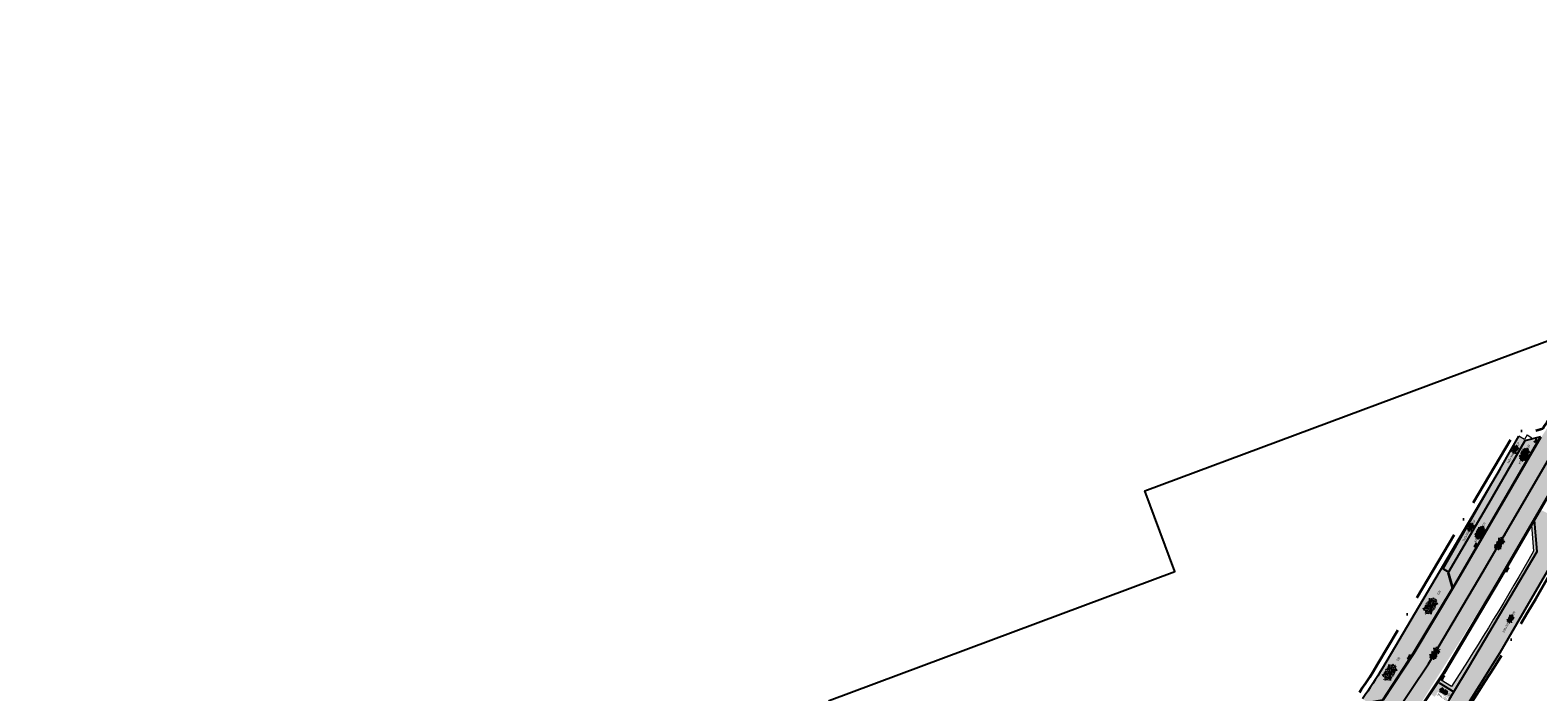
# Model space of a CAD drawing. Header units: metres. Extents: x 132493 to 135358, y 502695 to 503216.
# Tile 21 of 37: x 132514 to 132761, y 502873 to 502981. Entities that reach past the tile are written whole.
import ezdxf
from ezdxf.enums import TextEntityAlignment as Align

# ---------------------------------------------------------------- set-up
doc = ezdxf.new("R2010")
doc.units = ezdxf.units.M
doc.linetypes.add('XX-PROJECTGRENS', pattern=[18, 12, -3, 0, -3])
doc.layers.get('Defpoints').update_dxf_attribs({"color": 3})
doc.layers.add('ARC- frezen asfalt zwart', color=174, linetype='Continuous', lineweight=35, plot=False)
doc.layers.add('ARC- groen', color=92, linetype='Continuous', lineweight=35, plot=False)
for name, color, linetype, plot in [('ARC-opbreken bss kf ev grijs', 30, 'Continuous', False), ('ARC-opbreken btt 300x300 hv', 7, 'Continuous', False), ('ARC-opbreken karteltegels 300x300', 9, 'Continuous', False)]:
    doc.layers.add(name, color=color, linetype=linetype, plot=plot)
for name, color, linetype, lineweight in [('B-WE-VH-KANTVERHARDING-G', 2, 'Continuous', 25), ('N-WE-KG-GRENS_WERKGRENS-G', 5, 'XX-PROJECTGRENS', 35), ('N-WE-VH-KANTVERHARDING-G', 2, 'Continuous', 18), ('V-WE-GR-GRAS-S', 3, 'Continuous', 25), ('V-WE-RI-KOLK-S', 7, 'Continuous', 25), ('V-WE-VH-GOOT_TEGEL-G', 170, 'Continuous', 18), ('V-WE-VH-KANTOPSLUITING_OPSLUITBAND_60X150-G', 32, 'VH-OPSLUITBAND_60X150-V', 25), ('V-WE-VH-KANTOPSLUITING_TROTTOIRBAND_130 150-G', 210, 'VH-TROTTOIRBAND_130-150-V', 25), ('V-WE-VH-VERHARDING_ASFALT-S', 2, 'Continuous', 25), ('V-WE-VH-VERHARDING_BETONSTRAATSTEEN_ELLEBOOG-S', 2, 'Continuous', 25), ('V-WE-VH-VERHARDING_TEGEL_HALFST-S', 2, 'Continuous', 25)]:
    doc.layers.add(name, color=color, linetype=linetype, lineweight=lineweight)
doc.styles.add('NLCS-ISO', font='NLCS-ISO.ttf')
doc.linetypes.add('VH-OPSLUITBAND_60X150-V', pattern='A,4,-2,2,-2,2,[24,NLCS.SHX,S=1,R=0,X=0,Y=0],2,-2,2,-2', length=20)
doc.linetypes.add('VH-TROTTOIRBAND_130-150-V', pattern='A,2.5,[24,NLCS.SHX,S=1,R=0,X=0,Y=0],2.5,-2,2,-2,2,-2', length=15)

# ---------------------------------------------------------------- blocks, each defined once
blk = doc.blocks.new('V-SRI-KOLK_TROTTOIR-SO')
blk.add_hatch(color=256).paths.add_polyline_path([(1.125, 0.75), (-1.125, 0.75), (-1.125, -0.75)])
at = {"ltscale": 0.1}
for p, q in [((-1.875, 1.25), (1.875, -1.25)), ((1.875, 1.25), (-1.875, -1.25))]:
    blk.add_line(p, q, dxfattribs=at)
blk.add_line((-1.125, -0.75), (1.125, 0.75))
at = {"flags": 128}
blk.add_lwpolyline([(-1.125, -0.75), (1.125, -0.75), (1.125, 0.75), (-1.125, 0.75)], close=True, dxfattribs=at)
blk = doc.blocks.new('V-SVH-ASFALT_FREESVAK-SO')
at = {"ltscale": 0.1}
for q in [(-3.8, 2.7), (-3.8, -2.7), (3.7, 2.7), (3.7, -2.7)]:
    blk.add_line((0, 0), q, dxfattribs=at)
at = {"flags": 128}
for points in [[(-3.1, 2.5), (-3.1, 1.6), (-4.7, 1.6), (-4.7, 0), (-5.7, 0)], [(0, 3), (0, 1.6), (-1.6, 1.6), (-1.6, 0), (-3.1, 0), (-3.1, -1.6), (-4.7, -1.6), (-4.7, -1.6), (-4.7, -1.7)], [(3.1, 2.5), (3.1, 1.6), (1.6, 1.6), (1.6, 0), (0, 0), (0, -1.6), (-1.6, -1.6), (-1.6, -2.9)], [(4.8, 1.6), (4.7, 1.6), (4.7, 0), (3.1, 0), (3.1, -1.6), (1.6, -1.6), (1.6, -2.9)], [(4.8, -1.6), (4.7, -1.6), (4.7, -1.7)]]:
    blk.add_lwpolyline(points, dxfattribs=at)
at = {"style": 'NLCS-ISO'}
blk.add_attdef('KLEUR', text='', height=1.8, dxfattribs=at).set_placement((7.3, 0), align=Align.MIDDLE_LEFT)
blk = doc.blocks.new('V-SVH-TEGEL_300X300_DIK_HALFST_KL-SO')
at = {"transparency": 33554636}
h = blk.add_hatch(color=21, dxfattribs=at)
h.dxf.hatch_style = 1
h.paths.add_polyline_path([(0, 0.8), (-1.5, 0.8), (-1.5, -0.8), (0, -0.8)])
h.paths.add_polyline_path([(1.5, 1.5), (0, 1.5), (0, 0), (1.5, 0)])
h.paths.add_polyline_path([(1.5, 0), (0, 0), (0, -0.8), (0, -1.5), (1.5, -1.5)])
h.paths.add_polyline_path([(3, 0.8), (1.5, 0.8), (1.5, 0), (1.5, -0.8), (3, -0.8)])
for p, q in [((-3.1, 0.8), (-3, 0.8)), ((-3, -0.8), (-3, 0.8)), ((-3, 0), (-1.5, 0)), ((-1.8, 1.5), (-1.5, 1.5)), ((-1.5, -1.6), (-1.5, 1.6)), ((-1.5, 0.8), (0, 0.8)), ((0, -1.8), (0, 1.8)), ((0, 1.5), (1.5, 1.5)), ((0, 0), (1.5, 0)), ((1.5, -1.6), (1.5, 1.6)), ((1.5, 0.8), (3, 0.8)), ((3, -0.8), (3, 0.8)), ((3, 0), (3.4, 0)), ((-3.1, -0.8), (-3, -0.8)), ((-1.8, -1.5), (-1.5, -1.5)), ((-1.5, -0.8), (0, -0.8)), ((0, -1.5), (1.5, -1.5)), ((1.5, -0.8), (3, -0.8))]:
    blk.add_line(p, q)
at = {"ltscale": 0.1}
for q in [(-2.8, 2), (2.8, 2), (-2.8, -2), (2.8, -2)]:
    blk.add_line((0, 0), q, dxfattribs=at)
at = {"style": 'NLCS-ISO'}
blk.add_attdef('FORMAAT', text='', height=1.8, dxfattribs=at).set_placement((-3.2, 0), align=Align.MIDDLE_RIGHT)
blk.add_attdef('KLEUR', text='', height=1.8, dxfattribs=at).set_placement((3.5, 0), align=Align.MIDDLE_LEFT)
at = {"style": 'NLCS-ISO', "flags": 1}
blk.add_attdef('FUNCTIE', text='', height=1.8, dxfattribs=at).set_placement((0.1, -3.6), align=Align.MIDDLE_CENTER)
blk = doc.blocks.new('V-SVH-TEGEL_300X300_DUN_HALFST_KL-SO')
for p, q in [((-3.1, 0.8), (-3, 0.8)), ((-3, -0.8), (-3, 0.8)), ((-3, 0), (-1.5, 0)), ((-1.8, 1.5), (-1.5, 1.5)), ((-1.5, -1.6), (-1.5, 1.6)), ((-1.5, 0.8), (0, 0.8)), ((0, -1.8), (0, 1.8)), ((0, 1.5), (1.5, 1.5)), ((0, 0), (1.5, 0)), ((1.5, -1.6), (1.5, 1.6)), ((1.5, 0.8), (3, 0.8)), ((3, -0.8), (3, 0.8)), ((3, 0), (3.4, 0)), ((-3.1, -0.8), (-3, -0.8)), ((-1.8, -1.5), (-1.5, -1.5)), ((-1.5, -0.8), (0, -0.8)), ((0, -1.5), (1.5, -1.5)), ((1.5, -0.8), (3, -0.8))]:
    blk.add_line(p, q)
at = {"ltscale": 0.1}
for q in [(-2.7, 2), (-2.7, -2), (2.7, 2), (2.7, -2)]:
    blk.add_line((0, 0), q, dxfattribs=at)
at = {"style": 'NLCS-ISO'}
blk.add_attdef('FORMAAT', text='', height=1.8, dxfattribs=at).set_placement((-3.2, 0), align=Align.MIDDLE_RIGHT)
blk.add_attdef('KLEUR', text='', height=1.8, dxfattribs=at).set_placement((3.5, 0), align=Align.MIDDLE_LEFT)
at = {"style": 'NLCS-ISO', "flags": 1}
blk.add_attdef('FUNCTIE', text='', height=1.8, dxfattribs=at).set_placement((0.1, -3.6), align=Align.MIDDLE_CENTER)
blk = doc.blocks.new('V-SRI-KOLK_STRAAT_300X300-SO')
at = {"ltscale": 0.1}
for p, q in [((-1.875, 2), (1.875, -0.5)), ((1.875, 2), (-1.875, -0.5))]:
    blk.add_line(p, q, dxfattribs=at)
for p, q in [((-0.75, 0), (0.75, 1.5)), ((0.75, 0), (-0.75, 1.5))]:
    blk.add_line(p, q)
at = {"flags": 128}
blk.add_lwpolyline([(-0.75, 0), (0.75, 0), (0.75, 1.5), (-0.75, 1.5)], close=True, dxfattribs=at)
blk = doc.blocks.new('V-SVH-BSS_KEIFORMAAT_ELLEBOOG-SO')
at = {"ltscale": 0.1}
for p, q in [((-5.6, 0.4), (-4, 0.4)), ((-5, 1.4), (-2.9, 1.4)), ((-5, 0.4), (-5, -1.4)), ((0, 0), (-4.2, -3)), ((-4, 1.4), (-4, -1.7)), ((0, 0), (-3.7, 2.7)), ((-3.1, 2.5), (-1.9, 2.5)), ((-2.9, 2.5), (-2.9, -0.7)), ((-2.9, 0.4), (0.2, 0.4)), ((-1.9, 2.8), (-1.9, 0.4)), ((-1.9, 1.4), (1.3, 1.4)), ((-0.8, 2.9), (-0.8, 1.4)), ((-0.8, 2.5), (2.3, 2.5)), ((-0.8, 0.4), (-0.8, -2.8)), ((0, 0), (3.7, 2.7)), ((0.2, 3), (0.2, 2.5)), ((0.2, 1.4), (0.2, -1.7)), ((1.3, 2.5), (1.3, -0.7)), ((1.3, 0.4), (4.4, 0.4)), ((2.3, 2.7), (2.3, 0.4)), ((2.3, 1.4), (5, 1.4)), ((3.4, 2.4), (3.4, 1.4)), ((3.4, 0.4), (3.4, -2.4)), ((4.4, 1.4), (4.4, -1.7)), ((5.5, 0.7), (5.5, -0.7)), ((5.5, 0.4), (5.6, 0.4)), ((-5.5, -0.7), (-5, -0.7)), ((-4.6, -1.7), (-1.9, -1.7)), ((-4, -0.7), (-0.8, -0.7)), ((-2.9, -1.7), (-2.9, -2.5)), ((-1.9, -0.7), (-1.9, -2.8)), ((-1.9, -2.8), (1.3, -2.8)), ((-0.8, -1.7), (2.3, -1.7)), ((0, 0), (4.2, -3)), ((0.2, -0.7), (3.4, -0.7)), ((0.2, -2.8), (0.2, -3)), ((1.3, -1.7), (1.3, -2.9)), ((2.3, -0.7), (2.3, -2.7)), ((3.4, -1.7), (4.6, -1.7)), ((4.4, -0.7), (5.5, -0.7))]:
    blk.add_line(p, q, dxfattribs=at)
at = {"style": 'NLCS-ISO'}
blk.add_attdef('FORMAAT', text='', height=1.8, dxfattribs=at).set_placement((-5.7, 0), align=Align.MIDDLE_RIGHT)
blk.add_attdef('KLEUR', text='', height=1.8, dxfattribs=at).set_placement((5.7, 0), align=Align.MIDDLE_LEFT)
at = {"style": 'NLCS-ISO', "flags": 1}
blk.add_attdef('FUNCTIE', text='', height=1.8, dxfattribs=at).set_placement((0.1, -3.6), align=Align.MIDDLE_CENTER)
blk = doc.blocks.new('V-SGR-GRAS_01-SO')
at = {"ltscale": 0.1}
for p, q in [((-1.96, -0.07), (-1.98, 0)), ((-1.93, 0.19), (-1.93, 0.24)), ((-1.89, 0.24), (-1.92, 0.25)), ((-1.67, 0.02), (-1.6, 0.04)), ((-1.6, 0.24), (-1.65, 0.29)), ((-1.53, 0.32), (-1.6, 0.35)), ((-1.45, 0.64), (-1.52, 0.66)), ((-1.52, 0.19), (-1.44, 0.19)), ((-1.47, 0.58), (-1.48, 0.65)), ((0, 0), (-1.43, 1.03)), ((-1.43, 0.48), (-1.35, 0.5)), ((-1.36, 0.21), (-1.43, 0.23)), ((0, 0), (-1.43, -1.03)), ((-1.42, 0.13), (-1.36, 0.17)), ((-1.38, 0.11), (-1.32, 0.16)), ((-1.37, 0.01), (-1.38, 0.08)), ((-1.33, 0.11), (-1.33, 0.19)), ((-1.3, 0.76), (-1.32, 0.77)), ((-1.28, 0.68), (-1.28, 0.76)), ((-1.17, 0.39), (-1.23, 0.43)), ((-1.17, 0.24), (-1.22, 0.29)), ((-1.15, 0.65), (-1.21, 0.7)), ((-1.11, 0.17), (-1.04, 0.19)), ((-1.03, 0.03), (-1.1, 0.07)), ((-0.94, 0.84), (-1, 0.88)), ((-0.97, 0.51), (-0.92, 0.57)), ((-0.89, 0.5), (-0.97, 0.52)), ((-0.94, 0.19), (-0.87, 0.19)), ((-0.92, 0.42), (-0.86, 0.46)), ((-0.89, 0.81), (-0.82, 0.81)), ((-0.87, 0.66), (-0.89, 0.73)), ((-0.8, 0.06), (-0.88, 0.08)), ((-0.87, 0.62), (-0.8, 0.64)), ((-0.8, 0.47), (-0.87, 0.51)), ((-0.75, 0.24), (-0.8, 0.29)), ((-0.77, 0.09), (-0.79, 0.16)), ((-0.73, 0.65), (-0.78, 0.7)), ((-0.74, 0.03), (-0.73, 0.11)), ((-0.67, 0.11), (-0.73, 0.14)), ((-0.69, 0.61), (-0.68, 0.68)), ((-0.58, 0.92), (-0.64, 0.96)), ((-0.56, 0.92), (-0.51, 0.97)), ((-0.56, 0.32), (-0.48, 0.34)), ((-0.44, 0.55), (-0.51, 0.59)), ((-0.43, 0.78), (-0.5, 0.8)), ((-0.42, 0.71), (-0.36, 0.74)), ((-0.34, 0.35), (-0.41, 0.37)), ((-0.32, 0.24), (-0.38, 0.29)), ((-0.31, 0.19), (-0.37, 0.22)), ((-0.37, 0.19), (-0.29, 0.19)), ((-0.31, 0.65), (-0.36, 0.7)), ((-0.32, 0.81), (-0.24, 0.81)), ((-0.32, 0.77), (-0.24, 0.79)), ((-0.28, 0.73), (-0.29, 0.81)), ((-0.21, 1), (-0.27, 1.03)), ((-0.24, 0.02), (-0.17, 0.04)), ((-0.18, 0.17), (-0.19, 0.24)), ((-0.08, 0.63), (-0.14, 0.67)), ((-0.14, -0.04), (-0.14, 0.03)), ((-0.09, 0.53), (-0.09, 0.6)), ((-0.08, 0.16), (-0.03, 0.21)), ((-0.07, 0.19), (0, 0.23)), ((0.06, 0.27), (-0.01, 0.3)), ((0, 0), (1.43, 1.03)), ((0, 0.47), (0.07, 0.49)), ((0, 0), (1.43, -1.03)), ((0.1, 0.24), (0.05, 0.29)), ((0.13, 0.64), (0.06, 0.66)), ((0.07, 0.99), (0.14, 1.03)), ((0.12, 0.65), (0.07, 0.7)), ((0.22, 0.2), (0.15, 0.22)), ((0.21, 0.19), (0.28, 0.19)), ((0.29, 0.71), (0.22, 0.75)), ((0.24, 0.92), (0.31, 0.94)), ((0.26, 0.81), (0.33, 0.81)), ((0.32, 0.81), (0.3, 0.89)), ((0.31, 0.17), (0.39, 0.19)), ((0.32, 0.57), (0.38, 0.62)), ((0.42, 0.34), (0.36, 0.38)), ((0.42, 0.25), (0.4, 0.32)), ((0.43, 0.48), (0.49, 0.51)), ((0.53, 0.24), (0.47, 0.29)), ((0.54, 0.65), (0.49, 0.7)), ((0.56, -0.02), (0.49, 0.02)), ((0.5, 0.45), (0.51, 0.53)), ((0.59, 0.93), (0.52, 0.94)), ((0.55, 0.62), (0.63, 0.64)), ((0.65, 0.79), (0.58, 0.83)), ((0.68, 0.49), (0.61, 0.51)), ((0.77, 0.05), (0.7, 0.07)), ((0.78, 0.42), (0.72, 0.46)), ((0.78, 0.19), (0.86, 0.19)), ((0.83, 0.81), (0.91, 0.81)), ((0.92, 0.06), (0.85, 0.09)), ((0.87, 0.31), (0.94, 0.33)), ((0.95, 0.24), (0.9, 0.29)), ((0.91, 0.89), (0.91, 0.92)), ((0.97, 0.65), (0.91, 0.7)), ((0.93, 0.76), (0.99, 0.8)), ((1.01, 0.87), (0.95, 0.91)), ((1.01, 0.33), (1, 0.4)), ((1.15, 0.78), (1.08, 0.8)), ((1.15, 0.5), (1.08, 0.54)), ((1.1, 0.38), (1.1, 0.45)), ((1.11, 0.77), (1.18, 0.79)), ((1.24, 0.34), (1.17, 0.36)), ((1.18, 0.01), (1.26, 0.03)), ((1.21, 0.21), (1.26, 0.26)), ((1.28, 0.14), (1.22, 0.17)), ((1.28, 0.25), (1.35, 0.29)), ((1.37, 0.24), (1.32, 0.29)), ((1.39, 0.65), (1.34, 0.7)), ((1.36, 0.19), (1.43, 0.19)), ((1.42, 0.46), (1.5, 0.48)), ((1.51, 0.58), (1.44, 0.62)), ((1.64, 0.21), (1.58, 0.25)), ((1.61, 0.41), (1.59, 0.48)), ((1.69, 0.3), (1.7, 0.37)), ((1.79, 0.19), (1.72, 0.21)), ((1.74, 0.16), (1.81, 0.18)), ((1.8, 0.24), (1.75, 0.29)), ((1.93, 0.19), (1.95, 0.19)), ((-1.92, -0.16), (-1.85, -0.12)), ((-1.82, -0.08), (-1.9, -0.06)), ((-1.76, -0.13), (-1.82, -0.09)), ((-1.78, -0.3), (-1.73, -0.25)), ((-1.62, -0.5), (-1.69, -0.46)), ((-1.63, -0.57), (-1.68, -0.52)), ((-1.61, -0.17), (-1.67, -0.11)), ((-1.57, -0.44), (-1.49, -0.44)), ((-1.54, -0.66), (-1.5, -0.64)), ((-1.4, -0.05), (-1.46, -0.01)), ((-1.38, -0.46), (-1.38, -0.39)), ((-1.35, -0.28), (-1.28, -0.26)), ((-1.27, -0.23), (-1.34, -0.21)), ((-1.26, -0.42), (-1.33, -0.38)), ((-1.27, -0.56), (-1.28, -0.48)), ((-1.21, -0.57), (-1.26, -0.52)), ((-1.18, -0.67), (-1.25, -0.65)), ((-1.19, -0.17), (-1.24, -0.11)), ((-1.13, -0.78), (-1.19, -0.75)), ((-1.06, -0.39), (-1, -0.35)), ((-1.04, -0.58), (-0.97, -0.57)), ((-0.99, -0.44), (-0.92, -0.44)), ((-0.9, -0.34), (-0.96, -0.3)), ((-0.9, -0.65), (-0.84, -0.6)), ((-0.84, -0.94), (-0.85, -0.93)), ((-0.78, -0.57), (-0.84, -0.52)), ((-0.76, -0.7), (-0.83, -0.67)), ((-0.76, -0.17), (-0.82, -0.11)), ((-0.8, -0.13), (-0.73, -0.11)), ((-0.71, -0.38), (-0.79, -0.36)), ((-0.79, -0.54), (-0.78, -0.46)), ((-0.72, -0.89), (-0.65, -0.87)), ((-0.71, -0.9), (-0.64, -0.86)), ((-0.62, -0.82), (-0.7, -0.8)), ((-0.67, -0.48), (-0.69, -0.4)), ((-0.53, -0.26), (-0.6, -0.22)), ((-0.58, -0.99), (-0.59, -0.97)), ((-0.57, -0.1), (-0.5, -0.06)), ((-0.49, -0.25), (-0.44, -0.19)), ((-0.48, -0.44), (-0.41, -0.42)), ((-0.4, -0.63), (-0.46, -0.59)), ((-0.38, -0.98), (-0.43, -0.93)), ((-0.42, -0.44), (-0.34, -0.44)), ((-0.36, -0.57), (-0.41, -0.52)), ((-0.34, -0.17), (-0.39, -0.11)), ((-0.26, -0.99), (-0.33, -0.95)), ((-0.25, -0.09), (-0.32, -0.07)), ((-0.17, -0.18), (-0.24, -0.14)), ((-0.16, -0.53), (-0.23, -0.51)), ((-0.21, -0.61), (-0.15, -0.58)), ((-0.19, -0.62), (-0.19, -0.54)), ((-0.17, -0.74), (-0.1, -0.72)), ((-0.07, -0.97), (-0.14, -0.95)), ((-0.04, -0.55), (-0.1, -0.51)), ((-0.08, -0.4), (-0.09, -0.32)), ((-0.01, -1.01), (0.04, -0.95)), ((0.05, -0.98), (0, -0.93)), ((0.07, -0.57), (0.01, -0.52)), ((0.02, -0.96), (0.01, -0.89)), ((0.08, -0.17), (0.03, -0.11)), ((0.1, -0.91), (0.03, -0.88)), ((0.07, -0.29), (0.14, -0.27)), ((0.19, -0.1), (0.13, -0.06)), ((0.16, -0.44), (0.23, -0.44)), ((0.17, -1.04), (0.22, -1.02)), ((0.31, -0.24), (0.24, -0.22)), ((0.33, -0.47), (0.26, -0.43)), ((0.29, -0.33), (0.35, -0.29)), ((0.4, -0.68), (0.32, -0.66)), ((0.39, -0.6), (0.45, -0.55)), ((0.39, -0.59), (0.46, -0.57)), ((0.4, -0.69), (0.41, -0.62)), ((0.46, -0.83), (0.4, -0.8)), ((0.47, -0.98), (0.42, -0.93)), ((0.49, -0.57), (0.44, -0.52)), ((0.45, -0.12), (0.46, -0.05)), ((0.51, -0.17), (0.45, -0.11)), ((0.52, -0.32), (0.5, -0.24)), ((0.62, -0.88), (0.6, -0.81)), ((0.63, -0.14), (0.7, -0.12)), ((0.69, -0.39), (0.62, -0.35)), ((0.64, -0.84), (0.71, -0.81)), ((0.7, -0.89), (0.77, -0.88)), ((0.73, -0.44), (0.81, -0.44)), ((0.82, -0.76), (0.76, -0.72)), ((0.78, -0.04), (0.85, 0)), ((0.86, -0.39), (0.79, -0.37)), ((0.8, -0.19), (0.85, -0.14)), ((0.86, -0.94), (0.84, -0.93)), ((0.91, -0.57), (0.86, -0.52)), ((0.93, -0.17), (0.88, -0.11)), ((0.95, -0.83), (0.88, -0.81)), ((0.94, -0.44), (1.01, -0.42)), ((1.05, -0.31), (0.99, -0.27)), ((1, -0.77), (1, -0.7)), ((1.05, -0.2), (1.05, -0.12)), ((1.11, -0.24), (1.1, -0.16)), ((1.19, -0.68), (1.12, -0.64)), ((1.14, -0.56), (1.21, -0.52)), ((1.21, -0.8), (1.2, -0.73)), ((1.33, -0.1), (1.26, -0.08)), ((1.26, -0.75), (1.33, -0.73)), ((1.34, -0.57), (1.29, -0.52)), ((1.36, -0.17), (1.3, -0.11)), ((1.31, -0.44), (1.38, -0.44)), ((1.42, -0.23), (1.35, -0.19)), ((1.42, -0.54), (1.35, -0.52)), ((1.55, -0.6), (1.49, -0.56)), ((1.5, -0.29), (1.57, -0.27)), ((1.64, -0.27), (1.65, -0.2)), ((1.64, -0.27), (1.7, -0.23)), ((1.68, -0.55), (1.74, -0.5)), ((1.71, -0.16), (1.69, -0.09)), ((1.78, -0.15), (1.71, -0.11)), ((1.71, -0.52), (1.71, -0.52)), ((1.78, -0.17), (1.73, -0.11)), ((1.88, -0.25), (1.81, -0.23))]:
    blk.add_line(p, q, dxfattribs=at)
at = {"ltscale": 0.1, "style": 'NLCS-ISO'}
blk.add_attdef('TYPE', text='', height=0.5, dxfattribs=at).set_placement((3.47, -0.02), align=Align.MIDDLE_CENTER)

msp = doc.modelspace()

# ---------------------------------------------------------------- hatches: boundary and pattern name
at = {"layer": 'ARC- frezen asfalt zwart', "transparency": 33554559}
h = msp.add_hatch(color=256, dxfattribs=at)
h.dxf.hatch_style = 1
edge = h.paths.add_edge_path()
edge.add_line((132719.52, 502853.4), (132711.8, 502846.19))
edge.add_line((132711.8, 502846.19), (132715.89, 502841.91))
edge.add_line((132715.89, 502841.91), (132725.11, 502850.55))
edge.add_line((132725.11, 502850.55), (132728.5, 502854.04))
edge.add_line((132728.5, 502854.04), (132732.92, 502858.31))
edge.add_line((132732.92, 502858.31), (132737.03, 502862.89))
edge.add_line((132737.03, 502862.89), (132754.72, 502891.01))
edge.add_line((132754.72, 502891.01), (132760.76, 502901.35))
edge.add_line((132760.76, 502901.35), (132766.78, 502911.69))
edge.add_arc((132801.81, 502891.28), 40.54, 145.1395, 149.7753, ccw=False)
edge.add_line((132768.55, 502914.45), (132763.99, 502917.84))
edge.add_line((132763.99, 502917.84), (132761.8, 502914.46))
edge.add_line((132761.8, 502914.46), (132747.52, 502889.89))
edge.add_line((132747.52, 502889.89), (132742.75, 502881.96))
edge.add_line((132742.75, 502881.96), (132741.43, 502879.76))
edge.add_line((132741.43, 502879.76), (132741.01, 502879.05))
edge.add_line((132741.01, 502879.05), (132739.95, 502877.45))
edge.add_line((132739.95, 502877.45), (132738.47, 502875.19))
edge.add_line((132738.47, 502875.19), (132735.93, 502871.33))
edge.add_line((132735.93, 502871.33), (132732.7, 502866.62))
edge.add_line((132732.7, 502866.62), (132730.23, 502863.93))
edge.add_line((132730.23, 502863.93), (132727.76, 502861.25))
edge.add_line((132727.76, 502861.25), (132719.52, 502853.4))
at = {"layer": 'ARC- groen', "transparency": 33554559}
h = msp.add_hatch(color=256, dxfattribs=at)
h.dxf.hatch_style = 1
h.paths.add_polyline_path([(132747.47, 502872.77), (132745.07, 502874.23), (132745.41, 502874.66), (132747.09, 502873.66), (132753.98, 502884.64), (132760.54, 502895.81), (132760.18, 502900.04), (132760.66, 502900.86), (132761.13, 502895.74), (132756.68, 502888.26)])
h = msp.add_hatch(color=256, dxfattribs=at)
h.dxf.hatch_style = 1
h.paths.add_polyline_path([(132740.34, 502878.34), (132735.84, 502871.47), (132733.19, 502871.17), (132732.51, 502871.64), (132734.21, 502874.11), (132745.42, 502892.95), (132746.54, 502892.23), (132747.25, 502889.73)])
at = {"layer": 'ARC-opbreken bss kf ev grijs', "transparency": 33554559}
h = msp.add_hatch(color=256, dxfattribs=at)
h.dxf.hatch_style = 1
h.paths.add_polyline_path([(132759.17, 502913.92), (132746.64, 502892.4), (132747.36, 502889.91), (132761.71, 502914.58)])
at = {"layer": 'ARC-opbreken btt 300x300 hv', "transparency": 33554605}
h = msp.add_hatch(color=256, dxfattribs=at)
h.dxf.hatch_style = 1
h.paths.add_polyline_path([(132742.08, 502859.22), (132736.7, 502853.33), (132735.07, 502855.96), (132739.43, 502860.9), (132743.08, 502866.24), (132746.74, 502871.58), (132749.85, 502876.76), (132753.26, 502882.51), (132756.68, 502888.26), (132761.13, 502895.74), (132760.66, 502900.86), (132761.64, 502902.56), (132764.11, 502901.37), (132763.82, 502900.89), (132763.69, 502900.88), (132763.93, 502898.19), (132764.22, 502894.97), (132759.64, 502887.1), (132755.86, 502880.41), (132751.81, 502874.02), (132745.32, 502864.01)])
at = {"layer": 'ARC-opbreken karteltegels 300x300', "transparency": 33554559}
h = msp.add_hatch(color=256, dxfattribs=at)
h.dxf.hatch_style = 1
h.paths.add_polyline_path([(132759.06, 502914.05), (132746.6, 502892.35), (132745.73, 502892.91), (132758.11, 502914.6)])
h = msp.add_hatch(color=256, dxfattribs=at)
h.dxf.hatch_style = 1
h.paths.add_polyline_path([(132744.34, 502871.94), (132743.62, 502872.42), (132744.91, 502874.34), (132745.75, 502873.82), (132747.47, 502872.77), (132746.74, 502871.58), (132744.85, 502872.76)])

# ---------------------------------------------------------------- linework, layer by layer
at = {"layer": 'B-WE-VH-KANTVERHARDING-G', "flags": 128}
for points in [[(132746.6, 502892.35), (132745.73, 502892.91), (132758.11, 502914.6)], [(132747.39, 502889.96), (132761.67, 502914.53)], [(132745.07, 502874.23), (132747.47, 502872.77)]]:
    msp.add_lwpolyline(points, dxfattribs=at)
msp.add_lwpolyline([(132755.05, 502909.24), (132735.79, 502876.66, -0.02279), (132732.51, 502871.64)], format="xyb", dxfattribs=at)
at = {"layer": 'Defpoints', "elevation": -7055.85, "flags": 128}
msp.add_lwpolyline([(132859.03, 502846.61), (132679.29, 502779.66), (132645.15, 502871.34), (132701.78, 502892.44), (132696.85, 502905.66), (132819.96, 502951.52)], close=True, dxfattribs=at)
at = {"layer": 'Defpoints', "flags": 128}
msp.add_lwpolyline([(132711.74, 502841.91), (132719.06, 502848.8), (132723.11, 502852.59), (132726.55, 502856.09, 0.032743), (132734.75, 502864.59), (132743.33, 502877.37), (132752.28, 502892.45), (132764.32, 502913.12, -0.133193), (132780.49, 502929.07, -0.008795), (132794.26, 502934.31), (132806.1, 502937.3)], format="xyb", dxfattribs=at)
at = {"layer": 'N-WE-KG-GRENS_WERKGRENS-G', "flags": 128}
msp.add_lwpolyline([(132714.23, 502831.39), (132712.74, 502830.02), (132714.17, 502827.11), (132719.43, 502816.19), (132713.92, 502811.82, 0.041618), (132718.64, 502809.63, 0.097455), (132725.88, 502809.06), (132725.81, 502804.75), (132725.61, 502797.81), (132725.11, 502797.82, -0.135959), (132716.37, 502797.17), (132711.36, 502798.43), (132706.39, 502799.68), (132700.27, 502800.25, -0.009927), (132677.64, 502796.22), (132632.48, 502780.04), (132631.33, 502779.15), (132632.05, 502777.59), (132622.17, 502772.66), (132620.97, 502775.06), (132620.45, 502775.3), (132554.71, 502749.92), (132553.55, 502749.26), (132548.05, 502747.41), (132545.41, 502745.62), (132545.46, 502743.71), (132548.27, 502740.2), (132546.2, 502738.55), (132547.27, 502736.37), (132545.77, 502735.69), (132549.51, 502726.13), (132551, 502723.08), (132548.61, 502721.92), (132542.86, 502733.75), (132538.4, 502731.58), (132545.62, 502716.67), (132539.15, 502713.58), (132538.38, 502715.21), (132538.83, 502715.42, 0.125806), (132540.86, 502717.12), (132538.22, 502722.59), (132533.09, 502720.17), (132531.99, 502722.5), (132537.07, 502724.96), (132534.57, 502730.13), (132532.66, 502734.08), (132529.45, 502740.76, 0.38851), (132526.44, 502741.98), (132517.36, 502738.59), (132516.34, 502741.25), (132514.33, 502748.37), (132518.76, 502750.02), (132518.71, 502750.16), (132537.47, 502757.12), (132545.23, 502760.11), (132545.34, 502759.99), (132617.22, 502787.57, 0.053036), (132670.15, 502814.14), (132672.33, 502817.63), (132670.75, 502818.61), (132672.19, 502820.92), (132670.45, 502822.03), (132673.8, 502827.29), (132676.71, 502830.37), (132678.64, 502831.83), (132679.36, 502829.72), (132686.54, 502832), (132685.89, 502832.79), (132687.78, 502834.34), (132685.89, 502836.65, -0.033635), (132681.76, 502842.46), (132688.15, 502846.92), (132694.78, 502837.4), (132696.55, 502838.89), (132699.44, 502838.52), (132704.65, 502843.33), (132708.69, 502846.94), (132708.79, 502849.32), (132723.08, 502862.5, 0.073083), (132734.93, 502877.17), (132757.83, 502915.91), (132758.7, 502915.41), (132759.17, 502916.21), (132760.39, 502915.43), (132762.03, 502915.85, -0.026489), (132766.15, 502921.63), (132767.8, 502923.53, -0.148382), (132790.48, 502936.94), (132818.01, 502943.9), (132826.67, 502946.2), (132835.26, 502948.54), (132853.03, 502954.72), (132855.54, 502955.59), (132893.67, 502969.93), (132911.43, 502976.55), (132985.94, 503003.55), (133023.57, 503017.07), (133037.47, 503022.04), (133036.83, 503023.84), (133048.37, 503027.9), (133048.98, 503026.11), (133048.99, 503026.11), (133116.42, 503049.94), (133129.59, 503053.97), (133207.88, 503083.08), (133221.6, 503088.23), (133252.58, 503100.41), (133277.39, 503110.44), (133306.07, 503122.39), (133329.69, 503132.11), (133343.75, 503138.21), (133361.84, 503145.78), (133391.05, 503157.41), (133404.4, 503161.71), (133414.37, 503164.47), (133423.34, 503166.67), (133422.76, 503168.09), (133426.05, 503169.42), (133426.86, 503167.42), (133431.54, 503168.3), (133432.86, 503169.71, -0.012525), (133446.2, 503172.02), (133446.43, 503171.14), (133453.7, 503172.44), (133464.24, 503174.56), (133468.75, 503175.7), (133481.35, 503179.8), (133494.58, 503184.52), (133505.99, 503189.24), (133509.75, 503190.51), (133516.55, 503192.91), (133520.25, 503182.16), (133500.01, 503174.43), (133496.13, 503172.73), (133491.38, 503168.18), (133489.97, 503172.14, -0.001551), (133487.17, 503171.15, -0.023656), (133473.92, 503167.22, -0.090258), (133471.02, 503165.29), (133449.11, 503158.53), (133447.97, 503161.97), (133447.23, 503162.67, 0.052266), (133400.8, 503151.16), (133401.03, 503146.32), (133398.18, 503145.87), (133389.71, 503144.55, 0.007004), (133353.9, 503130.48, 0.00058), (133350.95, 503129.27), (133350.49, 503128.3), (133331.43, 503120.14), (133318.71, 503114.68), (133316.06, 503108.09), (133308.67, 503105.03), (133301.21, 503108.41), (133287, 503102.61), (133286.86, 503102.66), (133275.25, 503097.91), (133256.64, 503090.28), (133233.22, 503081.26), (133231.44, 503077.36), (133227.63, 503079.1), (133217.67, 503075.27), (133153.44, 503051.28), (133141, 503046.86), (133135.59, 503044.98), (133134.69, 503047.48), (133133.49, 503047.05, 0.110259), (133115.83, 503035.85), (133100.74, 503020.77, 0.265135), (133098.64, 503013.13), (133089.71, 503009.98, 0.257939), (133083.44, 503014.53, 0.006082), (133083.25, 503014.55), (133077.97, 503015.07), (133061.92, 503016.65, 0.110369), (133041.14, 503014.12), (133025.63, 503008.61), (133021.66, 503007.26), (133021.39, 503008.03), (132937.62, 502978.22), (132938.36, 502976.2), (132914.78, 502967.54), (132913.47, 502967.06, 0.415091), (132911.78, 502963.4), (132912.51, 502961.44), (132902.76, 502957.81), (132902.24, 502959.22, 0.414546), (132897.87, 502961.22), (132896.43, 502960.69), (132859.01, 502946.77), (132839.95, 502940.01), (132837.19, 502939.03, 0.419067), (132835.14, 502934.64), (132835.59, 502933.44), (132826.05, 502929.85), (132824.71, 502933.43, 0.382663), (132821.88, 502934.92), (132821.66, 502934.87), (132792.84, 502927.58, 0.199942), (132770.15, 502910.61), (132769.1, 502908.84), (132764.33, 502900.77), (132764.84, 502894.88, -0.023781), (132742.36, 502859.09, -0.025284), (132736.34, 502852.28, -0.00557), (132713.86, 502831.06)], format="xyb", dxfattribs=at)
at = {"layer": 'N-WE-VH-KANTVERHARDING-G', "flags": 128}
for points in [[(132759.06, 502914.05), (132758.11, 502914.6)], [(132759.5, 502914.81), (132759.06, 502914.05)], [(132759.5, 502914.81), (132760.22, 502914.35)]]:
    msp.add_lwpolyline(points, dxfattribs=at)
msp.add_lwpolyline([(132760.18, 502900.05), (132760.54, 502895.81, -0.014718), (132747.09, 502873.66), (132745.41, 502874.66)], format="xyb", dxfattribs=at)
at = {"layer": 'V-WE-VH-GOOT_TEGEL-G', "flags": 128}
msp.add_lwpolyline([(132713.69, 502839.84), (132721.01, 502846.72), (132725.1, 502850.55), (132728.52, 502854.04, 0.032957), (132737.03, 502862.87), (132745.74, 502875.85), (132754.74, 502891.01), (132766.78, 502911.69, -0.132029), (132781.73, 502926.5, -0.048094), (132795.09, 502931.58), (132819.65, 502937.78)], format="xyb", dxfattribs=at)
for points in [[(132747.52, 502889.89), (132761.8, 502914.46)], [(132747.41, 502889.71), (132746.64, 502892.4)], [(132735.93, 502871.33), (132741.01, 502879.05), (132747.52, 502889.89)]]:
    msp.add_lwpolyline(points, dxfattribs=at)
at = {"layer": 'V-WE-VH-KANTOPSLUITING_OPSLUITBAND_60X150-G', "flags": 128}
for points in [[(132713.48, 502831.49), (132725.07, 502842.23), (132736.72, 502853.34), (132742.08, 502859.22), (132748.55, 502868.81), (132755.07, 502879.23), (132764.22, 502894.97), (132763.64, 502901.41)], [(132747.47, 502872.77), (132749.85, 502876.76), (132756.68, 502888.26), (132761.13, 502895.74), (132760.66, 502900.87)], [(132733.52, 502858.46), (132735.07, 502855.96), (132739.43, 502860.9), (132746.74, 502871.58), (132747.47, 502872.77)]]:
    msp.add_lwpolyline(points, dxfattribs=at)
at = {"layer": 'V-WE-VH-KANTOPSLUITING_TROTTOIRBAND_130 150-G', "flags": 128}
msp.add_lwpolyline([(132806.84, 502934.4), (132795.14, 502931.44, 0.039938), (132781.8, 502926.36, 0.131964), (132766.91, 502911.61), (132754.87, 502890.93), (132745.87, 502875.77), (132737.15, 502862.78, -0.032968), (132728.63, 502853.93), (132725.2, 502850.44), (132721.11, 502846.61), (132713.79, 502839.73), (132709.52, 502835.77), (132709.52, 502835.77)], format="xyb", dxfattribs=at)
for points in [[(132746.54, 502892.23), (132753.25, 502903.71), (132759.17, 502913.92), (132761.71, 502914.58)], [(132733.27, 502871.03), (132735.84, 502871.47), (132740.88, 502879.13), (132747.25, 502889.73), (132746.54, 502892.23)]]:
    msp.add_lwpolyline(points, dxfattribs=at)

# ---------------------------------------------------------------- block references
at = {"layer": 'V-WE-GR-GRAS-S', "xscale": 0.7499999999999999, "yscale": 0.7499999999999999, "zscale": 0.475, "rotation": 57.64570218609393}
for p in [(132743.64, 502886.79), (132736.98, 502875.94)]:
    msp.add_blockref('V-SGR-GRAS_01-SO', p, dxfattribs=at).add_auto_attribs({'TYPE': 'GR'})
at = {"layer": 'V-WE-RI-KOLK-S'}
for name, p, xscale, yscale, zscale, rotation in [('V-SRI-KOLK_STRAAT_300X300-SO', (132760.84, 502913.87, 0.59), 0.2000000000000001, 0.2000000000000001, 0.2000000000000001, 238.0738472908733), ('V-SRI-KOLK_STRAAT_300X300-SO', (132751, 502896.79, 0.49), 0.2000000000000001, 0.2000000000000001, 0.2000000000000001, 238.0738472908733), ('V-SRI-KOLK_TROTTOIR-SO', (132756.13, 502892.8), 0.2, 0.2, 0.2, 239.8888749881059), ('V-SRI-KOLK_TROTTOIR-SO', (132740.23, 502878.42, 0.54), 0.2, 0.2, 0.2, 56.64658402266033), ('V-SRI-KOLK_TROTTOIR-SO', (132745.6, 502875.11), 0.2, 0.2, 0.2, 239.8888749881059)]:
    msp.add_blockref(name, p, dxfattribs=dict(at, xscale=xscale, yscale=yscale, zscale=zscale, rotation=rotation))
at = {"layer": 'V-WE-VH-VERHARDING_ASFALT-S', "xscale": 0.2, "yscale": 0.2, "zscale": 0.2, "rotation": 59.38477785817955}
for p in [(132754.96, 502897.05), (132744.35, 502879.08)]:
    msp.add_blockref('V-SVH-ASFALT_FREESVAK-SO', p, dxfattribs=at).add_auto_attribs({'KLEUR': 'ZW'})
at = {"layer": 'V-WE-VH-VERHARDING_BETONSTRAATSTEEN_ELLEBOOG-S', "xscale": 0.2, "yscale": 0.2, "zscale": 0.2, "rotation": 62.99282545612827}
for p in [(132759.02, 502911.61), (132751.74, 502898.83)]:
    msp.add_blockref('V-SVH-BSS_KEIFORMAAT_ELLEBOOG-SO', p, dxfattribs=at).add_auto_attribs({'FORMAAT': 'KF', 'KLEUR': 'GR'})
at = {"layer": 'V-WE-VH-VERHARDING_TEGEL_HALFST-S'}
for name, p, xscale, yscale, zscale, rotation in [('V-SVH-TEGEL_300X300_DIK_HALFST_KL-SO', (132757.5, 502912.41), 0.2, 0.2, 0.2, 62.0408675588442), ('V-SVH-TEGEL_300X300_DIK_HALFST_KL-SO', (132750.23, 502899.69), 0.2, 0.2, 0.2, 62.0408675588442), ('V-SVH-TEGEL_300X300_DUN_HALFST_KL-SO', (132756.76, 502884.71), 0.1999999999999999, 0.1999999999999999, 0.1999999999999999, 61.3269276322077)]:
    msp.add_blockref(name, p, dxfattribs=dict(at, xscale=xscale, yscale=yscale, zscale=zscale, rotation=rotation)).add_auto_attribs({'FORMAAT': '300x300', 'KLEUR': 'GR'})
ref = msp.add_blockref('V-SVH-TEGEL_300X300_DIK_HALFST_KL-SO', (132745.82, 502872.84), dxfattribs=dict(at, xscale=0.2, yscale=0.2, zscale=0.2, rotation=327.5492217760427))
ref.add_attrib('FORMAAT', '300x300', dxfattribs={"layer": '0', "height": 0.36, "rotation": 327.5492, "style": 'NLCS-ISO'}).set_placement((132746.36, 502871.42), align=Align.MIDDLE_RIGHT)
ref.add_attrib('KLEUR', 'GR', dxfattribs={"layer": '0', "height": 0.36, "rotation": 327.5492, "style": 'NLCS-ISO'}).set_placement((132746.49, 502872.4), align=Align.MIDDLE_LEFT)

doc.saveas('drawing.dxf')
